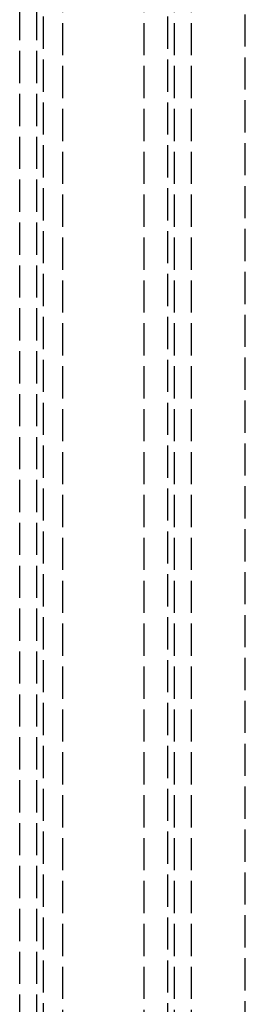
# Model space of a CAD drawing. Header units: millimetres. Extents: x -108 to 0, y 0 to 486.
# Tile 33 of 48: x -108 to -98, y 76 to 121. Entities that reach past the tile are written whole.
import ezdxf

# ---------------------------------------------------------------- set-up
doc = ezdxf.new("R2010")
doc.units = ezdxf.units.MM
doc.header["$LTSCALE"] = 10
doc.linetypes.add('ALLCAD_Strich', pattern=[0.2, 0.15, -0.05])
doc.layers.add('BESCH_KONT_sich_schn_grun_2d', color=10, linetype='Continuous')

msp = doc.modelspace()

# ---------------------------------------------------------------- linework, layer by layer
at = {"layer": 'BESCH_KONT_sich_schn_grun_2d', "linetype": 'ALLCAD_Strich'}
for p, q in [((-108.199, 4.5), (-108.199, 460.9)), ((-107.399, 4.5), (-107.399, 460.9)), ((-106.199, 17.8), (-106.199, 458)), ((-102.399, 17.8), (-102.399, 458)), ((-107.099, 20.1), (-107.099, 454.5)), ((-101.299, 20.1), (-101.299, 454.5)), ((-100.999, 11.8), (-100.999, 453.6)), ((-100.199, 11.8), (-100.199, 453.6)), ((-97.699, 14.2), (-97.699, 451.2))]:
    msp.add_line(p, q, dxfattribs=at)

doc.saveas('drawing.dxf')
